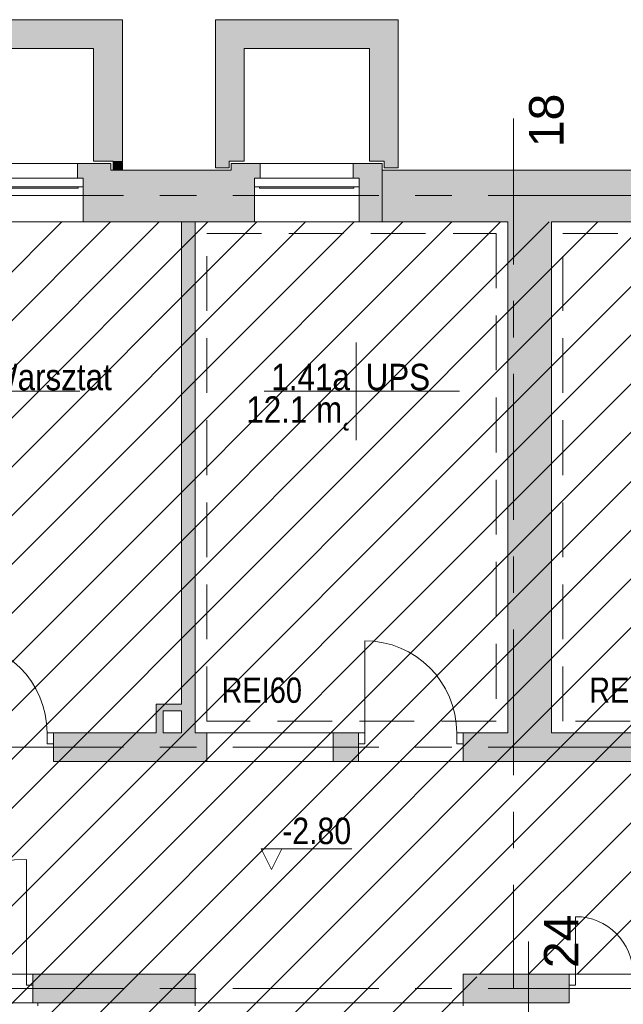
# Model space of a CAD drawing. Header units: centimetres. Extents: x -1737 to 3083, y -1 to 3760.
# Tile 23 of 36: x 145 to 670, y 2830 to 3686. Entities that reach past the tile are written whole.
import ezdxf

# ---------------------------------------------------------------- set-up
doc = ezdxf.new("R2010")
doc.units = ezdxf.units.CM
doc.linetypes.add('Hidden', pattern=[71.4375, 47.625, -23.8125])
doc.linetypes.add('Oś', pattern=[222.25, 127, -31.75, 31.75, -31.75])
for name, color, linetype, lineweight in [('A-AREA', 32, 'Continuous', 13), ('A-AREA-IDEN', 2, 'Continuous', 13), ('A-DETL', 90, 'Continuous', 9), ('A-DETL-GENF', 92, 'Continuous', 9), ('A-DETL-MEDM', 33, 'Continuous', 13), ('A-DOOR', 31, 'Continuous', 13), ('A-FLOR', 192, 'Continuous', 13), ('A-GLAZ', 151, 'Continuous', 13), ('A-WALL', 113, 'Continuous', 13), ('G-ANNO-DIMS', 111, 'Continuous', 13), ('G-ANNO-TEXT', 231, 'Continuous', 13), ('S-GRID', 1, 'Continuous', 13), ('S-GRID-IDEN', 1, 'Continuous', 13)]:
    doc.layers.add(name, color=color, linetype=linetype, lineweight=lineweight)
doc.layers.add('A-WALL-PATT', color=111, linetype='Continuous', lineweight=13, plot=False)
doc.styles.add('Arial Narrow_2', font='ARIALN.TTF', dxfattribs={"height": 22})
doc.styles.add('Arial Narrow_4', font='ARIALN.TTF', dxfattribs={"height": 23})
doc.styles.add('Arial_4', font='arial.ttf', dxfattribs={"height": 30})
doc.styles.add('Arial_7', font='arial.ttf', dxfattribs={"width": 0.85, "height": 23})

msp = doc.modelspace()

# ---------------------------------------------------------------- linework, layer by layer
at = {"layer": 'A-AREA', "color": 251, "lineweight": 9}
for p, q in [((530.38, 3040.83), (439.38, 3040.83)), ((297.38, 2830.83), (530.38, 2830.83))]:
    msp.add_line(p, q, dxfattribs=at)
at = {"layer": 'A-AREA-IDEN', "color": 251, "lineweight": 9}
for p, q in [((437.35, 3405.51), (437.35, 3363.01)), ((26.87, 3363.01), (196.87, 3363.01)), ((447.1, 3363.01), (357.35, 3363.01)), ((357.35, 3363.01), (527.35, 3363.01)), ((437.35, 3363.01), (437.35, 3320.51))]:
    msp.add_line(p, q, dxfattribs=at)
at = {"layer": 'A-DETL', "color": 251, "linetype": 'Hidden', "lineweight": 9}
for p, q in [((307.38, 3500.33), (559.38, 3500.33)), ((307.38, 3075.83), (307.38, 3500.33)), ((559.38, 3500.33), (559.38, 3075.83)), ((617.38, 3500.33), (1247.38, 3500.33)), ((617.38, 3075.83), (617.38, 3500.33)), ((559.38, 3075.83), (307.38, 3075.83)), ((1247.38, 3075.83), (617.38, 3075.83))]:
    msp.add_line(p, q, dxfattribs=at)
at = {"layer": 'A-DETL-GENF', "color": 251, "linetype": 'Continuous', "lineweight": 9}
for p, q in [((-1207.62, 2121.58), (181.13, 3510.33)), ((-1207.62, 2079.15), (223.55, 3510.33)), ((-1207.62, 2036.72), (265.98, 3510.33)), ((-1207.62, 1994.3), (308.4, 3510.33)), ((-1207.62, 1951.87), (350.83, 3510.33)), ((-1207.62, 1909.44), (393.26, 3510.33)), ((-1207.62, 1867.02), (435.68, 3510.33)), ((-1173.89, 1858.33), (478.11, 3510.33)), ((-1131.46, 1858.33), (520.54, 3510.33)), ((-1089.04, 1858.33), (562.96, 3510.33)), ((-1046.61, 1858.33), (605.39, 3510.33)), ((-1004.18, 1858.33), (647.82, 3510.33)), ((-961.76, 1858.33), (690.24, 3510.33)), ((-919.33, 1858.33), (732.67, 3510.33)), ((-876.9, 1858.33), (775.1, 3510.33)), ((-834.48, 1858.33), (817.52, 3510.33)), ((-792.05, 1858.33), (859.95, 3510.33)), ((-749.63, 1858.33), (902.37, 3510.33)), ((-707.2, 1858.33), (944.8, 3510.33)), ((-664.77, 1858.33), (987.23, 3510.33)), ((-622.35, 1858.33), (1029.65, 3510.33)), ((-579.92, 1858.33), (1072.08, 3510.33)), ((-557.87, 1837.95), (1114.51, 3510.33)), ((-557.87, 1795.52), (1156.93, 3510.33)), ((544.86, 2855.83), (1199.36, 3510.33)), ((587.29, 2855.83), (1241.79, 3510.33)), ((629.71, 2855.83), (1284.21, 3510.33)), ((-557.87, 1753.09), (542.38, 2853.34))]:
    msp.add_line(p, q, dxfattribs=at)
at = {"layer": 'A-DETL-GENF', "color": 251, "lineweight": 9}
for p, q in [((168.38, 3065.83), (173.88, 3065.83)), ((168.38, 3056.33), (168.38, 3065.83)), ((173.88, 3065.83), (173.88, 3056.33)), ((439.38, 3056.33), (439.38, 3065.83)), ((439.38, 3065.83), (444.88, 3065.83)), ((444.88, 3065.83), (444.88, 3056.33)), ((524.88, 3065.83), (530.38, 3065.83)), ((524.88, 3056.33), (524.88, 3065.83)), ((530.38, 3065.83), (530.38, 3056.33)), ((173.88, 3056.33), (168.38, 3056.33)), ((444.88, 3056.33), (439.38, 3056.33)), ((530.38, 3056.33), (524.88, 3056.33)), ((155.88, 2855.68), (150.38, 2855.68)), ((150.38, 2855.68), (150.38, 2846.13)), ((155.88, 2846.13), (155.88, 2855.68)), ((622.88, 2855.83), (622.88, 2846.28)), ((628.38, 2855.83), (622.88, 2855.83)), ((628.38, 2846.28), (628.38, 2855.83)), ((150.38, 2846.13), (155.88, 2846.13)), ((622.88, 2846.28), (628.38, 2846.28))]:
    msp.add_line(p, q, dxfattribs=at)
at = {"layer": 'A-DETL-MEDM', "color": 251, "lineweight": 9}
for p, q in [((168.38, 3056.33), (168.38, 3065.83)), ((168.38, 3065.83), (173.88, 3065.83)), ((173.88, 3065.83), (173.88, 3056.33)), ((444.88, 3065.83), (439.38, 3065.83)), ((439.38, 3065.83), (439.38, 3056.33)), ((444.88, 3056.33), (444.88, 3065.83)), ((524.88, 3056.33), (524.88, 3065.83)), ((524.88, 3065.83), (530.38, 3065.83)), ((530.38, 3065.83), (530.38, 3056.33)), ((173.88, 3056.33), (168.38, 3056.33)), ((439.38, 3056.33), (444.88, 3056.33)), ((530.38, 3056.33), (524.88, 3056.33)), ((150.38, 2846.13), (150.38, 2855.68)), ((150.38, 2855.68), (155.88, 2855.68)), ((155.88, 2855.68), (155.88, 2846.13)), ((628.38, 2855.83), (622.88, 2855.83)), ((622.88, 2855.83), (622.88, 2846.28)), ((628.38, 2846.28), (628.38, 2855.83)), ((155.88, 2846.13), (150.38, 2846.13)), ((622.88, 2846.28), (628.38, 2846.28))]:
    msp.add_line(p, q, dxfattribs=at)
at = {"layer": 'A-DOOR', "color": 251, "lineweight": 9}
for p, q in [((444.88, 3065.83), (444.88, 3145.83)), ((150.38, 2855.68), (150.38, 2955.68)), ((628.38, 2855.83), (628.38, 2905.83))]:
    msp.add_line(p, q, dxfattribs=at)
for centre, radius, start, end in [((88.38, 3065.83), 80, 0, 90), ((444.88, 3065.83), 80, 0, 90), ((150.38, 2855.68), 100, 90, 180), ((628.38, 2855.83), 50, 0, 90)]:
    msp.add_arc(centre, radius, start, end, dxfattribs=at)
at = {"layer": 'A-FLOR', "color": 251, "lineweight": 9}
for p, q in [((628.38, 2855.83), (768.38, 2855.83)), ((160.38, 2828.33), (160.38, 2830.83)), ((297.38, 2830.83), (297.38, 2828.33)), ((530.38, 2828.33), (530.38, 2830.83))]:
    msp.add_line(p, q, dxfattribs=at)
at = {"layer": 'A-GLAZ', "color": 251, "lineweight": 9}
for p, q in [((108.88, 3548.33), (199.88, 3548.33)), ((199.88, 3548.33), (108.88, 3548.33)), ((199.88, 3548.33), (199.88, 3540.83)), ((348.88, 3548.33), (439.88, 3548.33)), ((439.88, 3548.33), (348.88, 3548.33)), ((348.88, 3548.33), (348.88, 3540.83)), ((439.88, 3548.33), (439.88, 3540.83)), ((108.88, 3540.83), (199.88, 3540.83)), ((195.38, 3539.83), (113.38, 3539.83)), ((195.38, 3540.83), (195.38, 3539.83)), ((348.88, 3540.83), (439.88, 3540.83)), ((353.38, 3540.83), (353.38, 3539.83)), ((435.38, 3539.83), (353.38, 3539.83)), ((435.38, 3540.83), (435.38, 3539.83))]:
    msp.add_line(p, q, dxfattribs=at)
at = {"layer": 'A-WALL', "color": 251, "lineweight": 9}
for p, q in [((233.88, 3686.33), (-45.12, 3686.33)), ((233.88, 3686.33), (233.88, 3555.33)), ((473.88, 3686.33), (314.88, 3686.33)), ((314.88, 3557.33), (314.88, 3686.33)), ((473.88, 3686.33), (473.88, 3557.33)), ((-20.12, 3661.33), (208.88, 3661.33)), ((208.88, 3563.33), (208.88, 3661.33)), ((339.88, 3661.33), (448.88, 3661.33)), ((339.88, 3661.33), (339.88, 3563.33)), ((448.88, 3563.33), (448.88, 3661.33)), ((-40.62, 3561.33), (223.88, 3561.33)), ((194.88, 3561.33), (194.88, 3548.33)), ((225.88, 3563.33), (208.88, 3563.33)), ((223.88, 3555.33), (223.88, 3561.33)), ((225.88, 3555.33), (225.88, 3563.33)), ((314.88, 3557.33), (326.88, 3557.33)), ((326.88, 3563.33), (339.88, 3563.33)), ((326.88, 3557.33), (326.88, 3563.33)), ((328.62, 3561.33), (460.13, 3561.33)), ((328.62, 3555.33), (328.62, 3561.33)), ((353.88, 3561.33), (353.88, 3548.33)), ((434.88, 3561.33), (434.88, 3548.33)), ((461.88, 3563.33), (448.88, 3563.33)), ((460.13, 3510.33), (460.13, 3561.33)), ((461.88, 3557.33), (461.88, 3563.33)), ((461.88, 3557.33), (473.88, 3557.33)), ((223.88, 3555.33), (328.62, 3555.33)), ((460.13, 3555.33), (1804.33, 3555.33)), ((199.88, 3510.33), (199.88, 3540.83)), ((348.88, 3510.33), (348.88, 3540.83)), ((439.88, 3510.33), (439.88, 3540.83)), ((569.38, 3510.33), (-40.62, 3510.33)), ((285.38, 3090.83), (285.38, 3510.33)), ((297.38, 3510.33), (297.38, 3065.83)), ((569.38, 3065.83), (569.38, 3510.33)), ((607.38, 3510.33), (607.38, 3065.83)), ((1257.38, 3510.33), (607.38, 3510.33)), ((263.38, 3065.83), (263.38, 3090.83)), ((263.38, 3090.83), (285.38, 3090.83)), ((269.38, 3084.83), (269.38, 3065.83)), ((285.38, 3084.83), (269.38, 3084.83)), ((285.38, 3065.83), (285.38, 3084.83)), ((263.38, 3065.83), (173.88, 3065.83)), ((285.38, 3065.83), (269.38, 3065.83)), ((297.38, 3065.83), (307.38, 3065.83)), ((307.38, 3040.83), (307.38, 3065.83)), ((417.38, 3065.83), (307.38, 3065.83)), ((439.38, 3065.83), (417.38, 3065.83)), ((417.38, 3065.83), (417.38, 3040.83)), ((569.38, 3065.83), (530.38, 3065.83)), ((1088.88, 3065.83), (607.38, 3065.83)), ((173.88, 3056.33), (173.88, 3040.83)), ((439.38, 3056.33), (439.38, 3040.83)), ((530.38, 3056.33), (530.38, 3040.83)), ((173.88, 3040.83), (307.38, 3040.83)), ((417.38, 3040.83), (307.38, 3040.83)), ((439.38, 3040.83), (417.38, 3040.83)), ((530.38, 3040.83), (1088.88, 3040.83)), ((-1207.62, 2855.83), (297.38, 2855.83)), ((155.88, 2855.68), (155.88, 2855.83)), ((297.38, 2830.83), (297.38, 2855.83)), ((622.88, 2855.83), (530.38, 2855.83)), ((530.38, 2830.83), (530.38, 2855.83)), ((155.88, 2830.83), (155.88, 2846.13)), ((622.88, 2830.83), (622.88, 2846.28)), ((297.38, 2830.83), (-1232.62, 2830.83)), ((530.38, 2830.83), (622.88, 2830.83))]:
    msp.add_line(p, q, dxfattribs=at)
at = {"layer": 'A-WALL-PATT', "color": 251, "linetype": 'Continuous', "lineweight": 9, "extrusion": (0, 0, -1)}
for points in [[(45.12, 3661.33), (-208.88, 3686.33), (45.12, 3686.33)], [(-208.88, 3686.33), (45.12, 3661.33), (-208.88, 3661.33)], [(-208.88, 3566.85), (-233.88, 3563.33), (-233.88, 3686.33)], [(-233.88, 3686.33), (-208.88, 3686.33), (-208.88, 3566.85)], [(-314.88, 3661.33), (-448.88, 3686.33), (-314.88, 3686.33)], [(-448.88, 3686.33), (-314.88, 3661.33), (-358.74, 3661.33)], [(-448.88, 3686.33), (-358.74, 3661.33), (-448.88, 3661.33)], [(-448.88, 3661.33), (-473.88, 3686.33), (-448.88, 3686.33)], [(-473.88, 3686.33), (-448.88, 3661.33), (-448.88, 3563.33)], [(-473.88, 3686.33), (-448.88, 3563.33), (-473.88, 3563.33)], [(-314.88, 3566.85), (-339.88, 3563.33), (-314.88, 3661.33)], [(-314.88, 3661.33), (-339.88, 3563.33), (-339.88, 3661.33)], [(-233.88, 3563.33), (-208.88, 3566.85), (-208.88, 3563.33)], [(-339.88, 3563.33), (-314.88, 3566.85), (-314.88, 3563.33)], [(-194.88, 3548.33), (-223.88, 3561.33), (-194.88, 3561.33)], [(-223.88, 3561.33), (-194.88, 3548.33), (-199.88, 3548.33)], [(-223.88, 3561.33), (-199.88, 3548.33), (-199.88, 3510.33)], [(-223.88, 3561.33), (-199.88, 3510.33), (-223.88, 3510.33)], [(-233.88, 3561.33), (-225.88, 3563.33), (-225.88, 3561.33)], [(-225.88, 3563.33), (-233.88, 3561.33), (-233.88, 3563.33)], [(-233.88, 3555.33), (-225.88, 3561.33), (-225.88, 3555.33)], [(-225.88, 3561.33), (-233.88, 3555.33), (-233.88, 3561.33)], [(-314.88, 3561.33), (-326.88, 3563.33), (-314.88, 3563.33)], [(-326.88, 3563.33), (-314.88, 3561.33), (-326.88, 3561.33)], [(-314.88, 3557.33), (-326.88, 3561.33), (-314.88, 3561.33)], [(-326.88, 3561.33), (-314.88, 3557.33), (-326.88, 3557.33)], [(-328.62, 3540.83), (-353.88, 3561.33), (-328.62, 3561.33)], [(-353.88, 3561.33), (-328.62, 3540.83), (-328.62, 3510.33)], [(-353.88, 3561.33), (-328.62, 3510.33), (-348.88, 3548.33)], [(-353.88, 3561.33), (-348.88, 3548.33), (-353.88, 3548.33)], [(-434.88, 3548.33), (-460.13, 3561.33), (-434.88, 3561.33)], [(-460.13, 3561.33), (-434.88, 3548.33), (-439.88, 3548.33)], [(-460.13, 3561.33), (-439.88, 3548.33), (-439.88, 3540.83)], [(-460.13, 3561.33), (-439.88, 3540.83), (-460.13, 3510.33)], [(-461.88, 3557.33), (-473.88, 3563.33), (-461.88, 3563.33)], [(-473.88, 3563.33), (-461.88, 3557.33), (-473.88, 3557.33)], [(-223.88, 3510.33), (-328.62, 3555.33), (-223.88, 3555.33)], [(-328.62, 3555.33), (-223.88, 3510.33), (-245.88, 3510.33)], [(-328.62, 3555.33), (-245.88, 3510.33), (-328.62, 3510.33)], [(-348.88, 3548.33), (-328.62, 3510.33), (-348.88, 3510.33)], [(-460.13, 3510.33), (-1804.33, 3555.33), (-460.13, 3555.33)], [(-1804.33, 3555.33), (-460.13, 3510.33), (-1713.07, 3510.33)], [(-460.13, 3510.33), (-439.88, 3540.83), (-439.88, 3510.33)], [(-297.38, 3065.83), (-285.38, 3510.33), (-285.38, 3065.83)], [(-285.38, 3510.33), (-297.38, 3065.83), (-297.38, 3510.33)], [(-569.38, 3097.15), (-607.38, 3065.83), (-569.38, 3510.33)], [(-569.38, 3510.33), (-607.38, 3065.83), (-607.38, 3510.33)], [(-607.38, 3065.83), (-569.38, 3097.15), (-569.38, 3065.83)], [(-263.38, 3065.83), (-269.38, 3090.83), (-263.38, 3090.83)], [(-269.38, 3090.83), (-263.38, 3065.83), (-269.38, 3065.83)], [(-269.38, 3084.83), (-285.38, 3090.83), (-269.38, 3090.83)], [(-285.38, 3090.83), (-269.38, 3084.83), (-285.38, 3084.83)], [(-173.88, 3056.33), (-297.38, 3065.83), (-173.88, 3065.83)], [(-297.38, 3065.83), (-173.88, 3056.33), (-173.88, 3040.83)], [(-297.38, 3065.83), (-173.88, 3040.83), (-297.38, 3040.83)], [(-297.38, 3040.83), (-307.38, 3065.83), (-297.38, 3065.83)], [(-307.38, 3065.83), (-297.38, 3040.83), (-307.38, 3040.83)], [(-417.38, 3056.33), (-439.38, 3065.83), (-417.38, 3065.83)], [(-439.38, 3065.83), (-417.38, 3056.33), (-417.38, 3040.83)], [(-439.38, 3065.83), (-417.38, 3040.83), (-439.38, 3040.83)], [(-530.38, 3065.83), (-530.38, 3040.83), (-1088.88, 3065.83)], [(-1088.88, 3065.83), (-530.38, 3040.83), (-1088.88, 3040.83)], [(-155.88, 2846.13), (-297.38, 2855.83), (-155.88, 2855.83)], [(-297.38, 2855.83), (-155.88, 2846.13), (-155.88, 2830.83)], [(-297.38, 2855.83), (-155.88, 2830.83), (-297.38, 2830.83)], [(-530.38, 2844.95), (-622.88, 2855.83), (-530.38, 2855.83)], [(-622.88, 2855.83), (-530.38, 2844.95), (-530.38, 2830.83)], [(-622.88, 2855.83), (-530.38, 2830.83), (-622.88, 2830.83)]]:
    msp.add_solid(points, dxfattribs=at)
at = {"layer": 'A-WALL-PATT', "color": 251, "linetype": 'Continuous', "lineweight": 9}
msp.add_solid([(530.38, 3040.83), (530.38, 3065.83), (530.38, 3056.33)], dxfattribs=at)
at = {"layer": 'G-ANNO-DIMS', "color": 251, "lineweight": 9}
for p, q in [((363.71, 2946.9), (354.71, 2964.9)), ((354.71, 2964.9), (433.63, 2964.9)), ((363.71, 2946.9), (372.71, 2964.9))]:
    msp.add_line(p, q, dxfattribs=at)
at = {"layer": 'S-GRID', "color": 251, "linetype": 'Oś', "lineweight": 9}
for p, q in [((574.38, 3600.33), (574.38, 2843.33)), ((-1225.62, 3533.33), (1983.25, 3533.33)), ((-1225.62, 3053.33), (1894.86, 3053.33)), ((587.38, 2884.27), (587.38, 27.13)), ((-1225.62, 2843.33), (1859.41, 2843.33))]:
    msp.add_line(p, q, dxfattribs=at)

# ---------------------------------------------------------------- texts
at = {"layer": 'A-AREA-IDEN', "color": 251, "lineweight": 9, "style": 'Arial_7', "width": 0.85}
for s, p in [('Warsztat', (116.97, 3363.9)), ('1.41a', (363.58, 3363.9)), ('UPS', (445.63, 3363.9)), ('12.1 m˛', (341.76, 3335.62))]:
    msp.add_text(s, height=23, dxfattribs=at).set_placement(p)
at = {"layer": 'G-ANNO-DIMS', "color": 251, "lineweight": 9, "style": 'Arial Narrow_4'}
msp.add_text('-2.80', height=23, dxfattribs=at).set_placement((372.99, 2969))
at = {"layer": 'G-ANNO-TEXT', "color": 251, "lineweight": 9, "style": 'Arial Narrow_2'}
for p in [(320.21, 3091.9), (640.21, 3091.9)]:
    msp.add_text('REI60', height=22, dxfattribs=at).set_placement(p)
at = {"layer": 'S-GRID-IDEN', "color": 251, "lineweight": 9, "style": 'Arial_4'}
for s, p in [('18', (617.88, 3575.35)), ('24', (630.88, 2861.04))]:
    msp.add_text(s, height=30, rotation=90, dxfattribs=at).set_placement(p)

doc.saveas('drawing.dxf')
